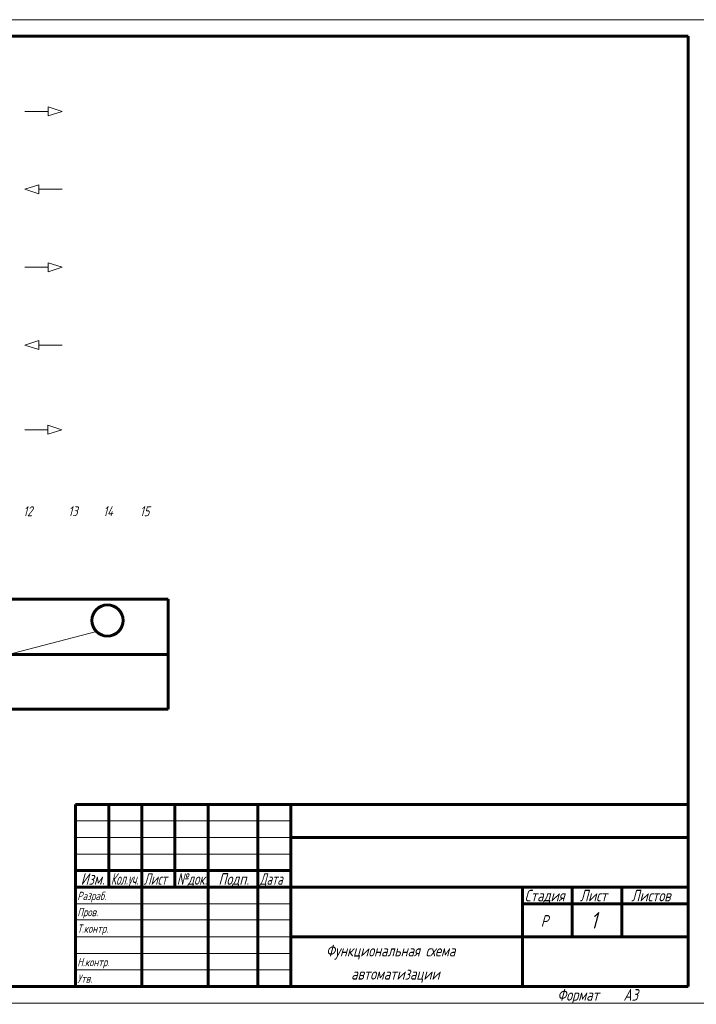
# Model space of a CAD drawing. Header units: millimetres. Extents: x 0 to 840, y 0 to 297.
# Tile 2 of 6: x 213 to 418, y 0 to 297. Entities that reach past the tile are written whole.
import ezdxf

# ---------------------------------------------------------------- set-up
doc = ezdxf.new("R2010")
doc.units = ezdxf.units.MM
doc.linetypes.add('K5LT_BASIC', pattern=[0])
doc.linetypes.add('K5LT_THIN', pattern=[0])
doc.layers.add('Системный слой', color=7, linetype='Continuous')
doc.styles.add('KTEXTSTYLE', font='GOST_AU.SHX', dxfattribs={"width": 0.96, "height": 5})

# ---------------------------------------------------------------- blocks, each defined once
blk = doc.blocks.new('U15')
at = {"layer": 'Системный слой', "color": 7, "linetype": 'K5LT_THIN', "lineweight": 18}
for p, q in [((225.9, 269.29), (221.71, 270.64)), ((221.71, 270.64), (221.71, 267.93)), ((221.71, 269.29), (214.69, 269.29)), ((225.9, 269.29), (221.71, 267.93))]:
    blk.add_line(p, q, dxfattribs=at)
blk = doc.blocks.new('U16')
at = {"layer": 'Системный слой', "color": 7, "linetype": 'K5LT_THIN', "lineweight": 18}
for p, q in [((214.69, 245.79), (218.88, 247.14)), ((218.88, 247.14), (218.88, 244.44)), ((214.69, 245.79), (218.88, 244.44)), ((218.88, 245.79), (225.9, 245.79))]:
    blk.add_line(p, q, dxfattribs=at)
blk = doc.blocks.new('U17')
at = {"layer": 'Системный слой', "color": 7, "linetype": 'K5LT_THIN', "lineweight": 18}
for p, q in [((225.9, 222.24), (221.71, 223.59)), ((221.71, 223.59), (221.71, 220.89)), ((221.71, 222.24), (214.69, 222.24)), ((225.9, 222.24), (221.71, 220.89))]:
    blk.add_line(p, q, dxfattribs=at)
blk = doc.blocks.new('U18')
at = {"layer": 'Системный слой', "color": 7, "linetype": 'K5LT_THIN', "lineweight": 18}
for p, q in [((214.69, 198.74), (218.88, 200.09)), ((218.88, 200.09), (218.88, 197.39)), ((214.69, 198.74), (218.88, 197.39)), ((218.88, 198.74), (225.9, 198.74))]:
    blk.add_line(p, q, dxfattribs=at)
blk = doc.blocks.new('U19')
at = {"layer": 'Системный слой', "color": 7, "linetype": 'K5LT_THIN', "lineweight": 18}
for p, q in [((221.65, 173.15), (214.62, 173.15)), ((225.84, 173.15), (221.65, 174.5)), ((221.65, 174.5), (221.65, 171.8)), ((225.84, 173.15), (221.65, 171.8))]:
    blk.add_line(p, q, dxfattribs=at)

msp = doc.modelspace()

# ---------------------------------------------------------------- linework, layer by layer
at = {"color": 7, "linetype": 'K5LT_THIN', "lineweight": 18}
for p, q in [((0, 297), (420, 297)), ((230, 55), (295, 55)), ((230, 50), (295, 50)), ((230, 45), (295, 45)), ((230, 30), (295, 30)), ((230, 25.18), (295, 25.18)), ((230, 20), (295, 20)), ((230, 15), (295, 15)), ((230, 10), (295, 10)), ((420, 0), (0, 0))]:
    msp.add_line(p, q, dxfattribs=at)
at = {"color": 5, "linetype": 'K5LT_BASIC', "lineweight": 60, "true_color": 0x0000ff}
for p, q in [((20, 292), (415, 292)), ((415, 292), (415, 5)), ((230, 60), (415, 60)), ((230, 5), (230, 60)), ((240, 55), (240, 60)), ((250, 5), (250, 60)), ((260, 55), (260, 60)), ((270, 5), (270, 60)), ((285, 5), (285, 60)), ((295, 5), (295, 60)), ((240, 50), (240, 55)), ((260, 50), (260, 55)), ((240, 45), (240, 50)), ((260, 45), (260, 50)), ((295, 50), (365, 50)), ((365, 50), (415, 50)), ((240, 40), (240, 45)), ((260, 40), (260, 45)), ((230, 40), (250, 40)), ((240, 35), (240, 40)), ((250, 40), (270, 40)), ((260, 35), (260, 40)), ((270, 40), (285, 40)), ((285, 40), (295, 40)), ((230, 35), (250, 35)), ((250, 35), (270, 35)), ((270, 35), (285, 35)), ((285, 35), (295, 35)), ((295, 35), (365, 35)), ((365, 35), (415, 35)), ((365, 20), (365, 35)), ((380, 20), (380, 35)), ((395, 20), (395, 35)), ((365, 30), (380, 30)), ((380, 30), (395, 30)), ((395, 30), (415, 30)), ((295, 20), (365, 20)), ((365, 5), (365, 20)), ((365, 20), (415, 20)), ((415, 5), (20, 5))]:
    msp.add_line(p, q, dxfattribs=at)
at = {"layer": 'Системный слой', "color": 5, "linetype": 'K5LT_BASIC', "lineweight": 60, "true_color": 0x0000ff}
for p, q in [((73, 122), (258, 122)), ((258, 122), (258, 88.76)), ((73, 105.29), (258, 105.29)), ((73, 88.76), (258, 88.76))]:
    msp.add_line(p, q, dxfattribs=at)
at = {"layer": 'Системный слой', "color": 7, "linetype": 'K5LT_THIN', "lineweight": 18}
msp.add_line((236.26, 112.24), (176.88, 96.74), dxfattribs=at)
at = {"layer": 'Системный слой', "color": 5, "linetype": 'K5LT_BASIC', "lineweight": 60, "true_color": 0x0000ff}
msp.add_circle((239.61, 115.56), 4.71, dxfattribs=at)

# ---------------------------------------------------------------- block references
at = {"layer": 'Системный слой'}
for name in ['U15', 'U16', 'U17', 'U18', 'U19']:
    msp.add_blockref(name, (0, 0), dxfattribs=at)

# ---------------------------------------------------------------- texts
at = {"color": 7, "char_height": 2.5, "attachment_point": 1, "style": 'KTEXTSTYLE'}
for s, insert in [('\\H3.5;\\W0.965;\\Q15;\\Q15;Изм.', (231.53, 39.23)), ('\\H3.5;\\W0.965;\\Q15;\\Q15;\\W0.735;Кол.уч.', (240.65, 39.23)), ('\\H3.5;\\W0.965;\\Q15;\\Q15;\\W0.816;Лист', (250.6, 39.23)), ('\\H3.5;\\W0.965;\\Q15;\\Q15;\\W0.859;№док.', (260.57, 39.23)), ('\\H3.5;\\W0.965;\\Q15;\\Q15;Подп.', (273.15, 39.23)), ('\\H3.5;\\W0.965;\\Q15;\\Q15;\\W0.816;Дата', (285.6, 39.23)), ('\\H3.5;\\W0.965;\\Q15;\\Q15;\\H2.50;Разраб.', (230.5, 33.63)), ('\\H3.5;\\W0.965;\\Q15;\\Q15;Стадия', (365.66, 34.23)), ('\\H3.5;\\W0.965;\\Q15;\\Q15;Лист', (382.33, 34.23)), ('\\H3.5;\\W0.965;\\Q15;\\Q15;Листов', (397.88, 34.23)), ('\\H3.5;\\W0.965;\\Q15;\\Q15;\\H2.50;Пров.', (230.5, 28.73)), ('\\H3.5;\\W0.965;\\Q15;\\Q15;\\H5.00;1', (385.53, 27.47)), ('\\H3.5;\\W0.965;\\Q15;\\Q15;Р', (370.52, 26.58)), ('\\H3.5;\\W0.965;\\Q15;\\Q15;\\H2.50;Т.контр.', (230.5, 23.73)), ('\\H3.5;\\W0.965;\\Q15;\\Q15;Функциональная схема', (305.61, 17.58)), ('\\H3.5;\\W0.965;\\Q15;\\Q15;\\H2.50;Н.контр.', (230.5, 13.63)), ('\\H3.5;\\W0.965;\\Q15;\\Q15;автоматизации', (313.25, 10.58)), ('\\H3.5;\\W0.965;\\Q15;\\Q15;\\H2.50;Утв.', (230.5, 8.63)), ('\\H3.5;\\W0.965;\\Q15;\\Q15;Формат', (375.5, 4.23)), ('\\H3.5;\\W0.965;\\Q15;\\Q15;A3', (395.5, 4.23))]:
    msp.add_mtext(s, dxfattribs=dict(at, insert=insert))
at = {"layer": 'Системный слой', "color": 7, "char_height": 2.5, "attachment_point": 1, "style": 'KTEXTSTYLE'}
for s, insert in [('\\H3.5;\\W0.965;\\Q15;\\Q15;\\H3.00;12', (214.17, 150.05)), ('\\H3.5;\\W0.965;\\Q15;\\Q15;\\H3.00;13', (227.79, 150.05)), ('\\H3.5;\\W0.965;\\Q15;\\Q15;\\H3.00;14', (238.34, 150.05)), ('\\H3.5;\\W0.965;\\Q15;\\Q15;\\H3.00;15', (249.43, 150.05))]:
    msp.add_mtext(s, dxfattribs=dict(at, insert=insert))

doc.saveas('drawing.dxf')
